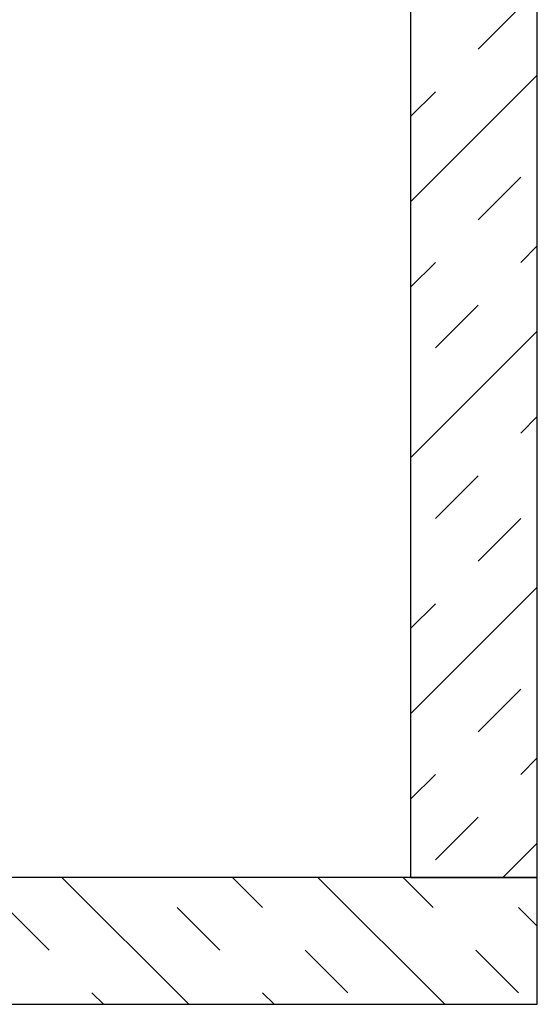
# Model space of a CAD drawing. Header units: millimetres. Extents: x 251300 to 581040, y -9130 to 111283.
# Tile 51 of 57: x 279721 to 280130, y 58857 to 59634. Entities that reach past the tile are written whole.
import ezdxf

# ---------------------------------------------------------------- set-up
doc = ezdxf.new("R2010")
doc.units = ezdxf.units.MM
doc.layers.add('APPARAAT1', color=2, linetype='Continuous', lineweight=25)
doc.layers.add('APPARAAT5', color=7, linetype='Continuous', lineweight=5)

# ---------------------------------------------------------------- blocks, each defined once
blk = doc.blocks.new('*U47')
at = {"layer": 'APPARAAT5'}
h = blk.add_hatch(dxfattribs=at)
h.set_pattern_fill('INSUL', color=256, scale=15, angle=45)
h.set_pattern_definition([(45, (1146.705040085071, 0), (-101.027881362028, 101.027881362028), []), (45, (1113.029079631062, 33.67596045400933), (-101.027881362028, 101.027881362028), [47.625, -47.625]), (45, (1079.353119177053, 67.35192090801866), (-101.027881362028, 101.027881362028), [47.625, -47.625])])
h.paths.add_polyline_path([(4400, 0), (0, 0), (0, 100), (4400, 100)])
at = {"layer": 'APPARAAT1'}
blk.add_lwpolyline([(4400, 0), (0, 0), (0, 100), (4400, 100)], close=True, dxfattribs=at)
blk = doc.blocks.new('*U45')
at = {"layer": 'APPARAAT5'}
h = blk.add_hatch(dxfattribs=at)
h.set_pattern_fill('INSUL', color=256, scale=15, angle=45)
h.set_pattern_definition([(45, (501.0468933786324, 0), (-101.027881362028, 101.027881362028), []), (45, (467.370932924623, 33.67596045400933), (-101.027881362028, 101.027881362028), [47.625, -47.625]), (45, (433.6949724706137, 67.35192090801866), (-101.027881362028, 101.027881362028), [47.625, -47.625])])
h.paths.add_polyline_path([(791.0470048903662, 0), (0, 0), (0, 100), (791.0470048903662, 100)])
at = {"layer": 'APPARAAT1'}
blk.add_lwpolyline([(791.0470048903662, 0), (0, 0), (0, 100), (791.0470048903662, 100)], close=True, dxfattribs=at)

msp = doc.modelspace()

# ---------------------------------------------------------------- block references
at = {"layer": 'APPARAAT5', "xscale": -1, "rotation": 90}
msp.add_blockref('*U45', (280129.5515444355, 59747.74313594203), dxfattribs=at)
at = {"layer": 'APPARAAT5', "xscale": -1}
msp.add_blockref('*U47', (280129.5515444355, 58856.69613105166), dxfattribs=at)

doc.saveas('drawing.dxf')
